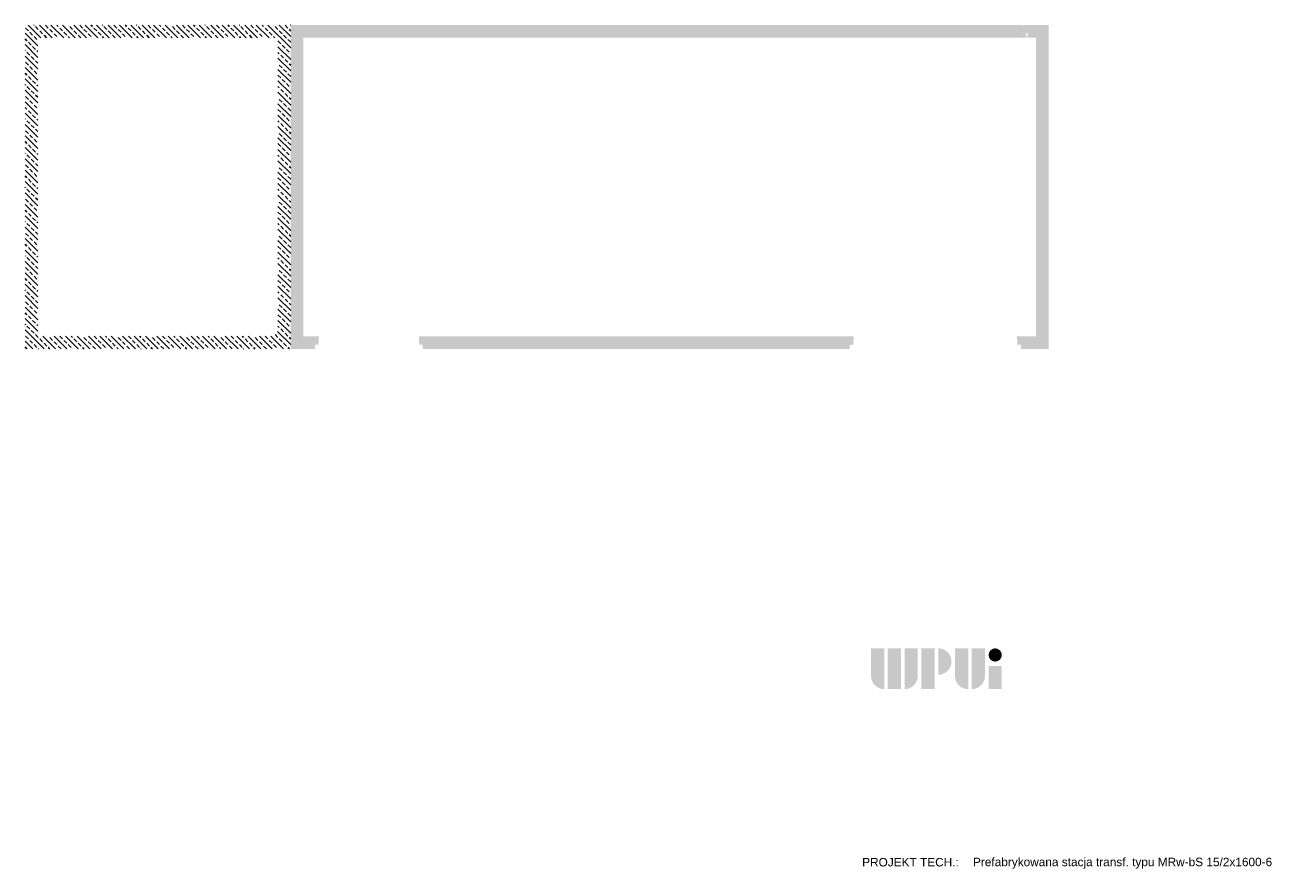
# Model space of a CAD drawing. Header units: millimetres. Extents: x 11359 to 209982, y 9392 to 44475.
# Tile 2 of 32: x 46787 to 58595, y 9392 to 17364. Entities that reach past the tile are written whole.
import ezdxf

# ---------------------------------------------------------------- set-up
doc = ezdxf.new("R2010")
doc.units = ezdxf.units.MM
doc.layers.add('Tabelka', color=7, linetype='Continuous')
doc.styles.add('Arial_2', font='arial.ttf', dxfattribs={"height": 0.2})
doc.styles.add('wpisywanie', font='arial.ttf')

msp = doc.modelspace()

# ---------------------------------------------------------------- hatches: boundary and pattern name
h = msp.add_hatch()
h.set_pattern_fill('ANSI33', color=256, scale=11.99999999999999, style=0)
h.set_pattern_definition([(135, (68303.78856814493, 11826.32767820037), (53.8815367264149, 53.88153672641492), []), (135, (68249.90703150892, 11826.32767820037), (53.8815367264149, 53.88153672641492), [38.09999999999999, -19.04999999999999])])
h.paths.add_polyline_path([(49296.92360729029, 17364.48129377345), (46786.92360729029, 17364.48129377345), (46786.92360729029, 14304.48129377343), (49296.92360729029, 14304.48129377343), (49296.92360729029, 16964.48129377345)])
h.paths.add_polyline_path([(46906.92360729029, 17244.48129377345), (49176.92360729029, 17244.48129377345), (49176.92360729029, 16794.48129377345), (49176.92360729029, 14474.48129377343), (49126.92360729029, 14424.48129377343), (46956.92360729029, 14424.48129377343), (46907.18059035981, 14424.12537188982), (46906.92360729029, 16794.48129377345), (46906.92360729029, 16844.48129377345)], flags=16)
h = msp.add_hatch()
h.set_pattern_fill('ANSI33', color=256, scale=10, style=0)
h.set_pattern_definition([(45, (41913.24620378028, -24610.59769120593), (-44.90128060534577, 44.90128060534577), []), (45, (41958.14748431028, -24610.59769120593), (-44.90128060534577, 44.90128060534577), [31.75, -15.875])])
h.paths.add_polyline_path([(49560.44217338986, 14344.48129377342), (49563.44217338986, 14424.48129377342), (49416.92360729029, 14424.48129377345), (49416.92360729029, 15544.48129377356), (49416.92360729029, 15834.48129377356), (49416.92360729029, 16124.48129377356), (49416.92360729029, 17244.48129377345), (56254.96315224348, 17244.48129377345), (56258.46315224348, 17284.48129377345), (56209.42360729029, 17284.48129377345), (56212.41914860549, 17364.48129377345), (49296.92360729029, 17364.48129377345), (49296.92360729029, 14304.48129377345), (49525.94217338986, 14304.48129377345), (49529.44217338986, 14344.48129377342)])
h.paths.add_polyline_path([(54611.42806597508, 14344.48129377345), (54616.22806597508, 14424.48129377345), (50508.43325602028, 14424.48129377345), (50511.43325602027, 14344.48129377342), (50542.43325602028, 14344.48129377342), (50545.93325602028, 14304.48129377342), (54576.92806597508, 14304.48129377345), (54580.42806597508, 14344.48129377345)])
h.paths.add_polyline_path([(56193.41914860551, 14344.48129377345), (56196.91914860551, 14304.48129377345), (56456.92360729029, 14304.48129377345), (56456.92360729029, 17364.48129377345), (56209.42360729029, 17364.48129377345), (56212.41914860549, 17284.48129377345), (56243.41914860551, 17284.48129377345), (56246.91914860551, 17244.48129377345), (56336.92360729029, 17244.48129377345), (56336.92360729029, 14424.48129377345), (56157.6191486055, 14424.48129377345), (56162.41914860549, 14344.48129377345)])
at = {"layer": 'Tabelka', "lineweight": 25}
h = msp.add_hatch(color=92, dxfattribs=at)
edge = h.paths.add_edge_path()
edge.add_line((54778.72126963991, 11476.52865428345), (54903.26702898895, 11476.52865428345))
edge.add_line((54903.26702898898, 11476.52865428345), (54903.26702898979, 11091.56903447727))
edge.add_arc((54903.26702898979, 11216.11479382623), 124.5457593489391, 180.0000000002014, 270, ccw=False)
edge.add_line((54778.72126964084, 11216.11479382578), (54778.72126963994, 11476.52865428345))
h.paths.add_polyline_path([(55061.77981361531, 11091.56903447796), (54937.23405426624, 11091.56903447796), (54937.23405426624, 11476.52865428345), (55061.77981361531, 11476.52865428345)])
edge = h.paths.add_edge_path()
edge.add_line((55095.74683889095, 11476.52865428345), (55220.29259824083, 11476.52865428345))
edge.add_line((55220.29259824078, 11476.52865428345), (55220.29259824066, 11216.11479382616))
edge.add_arc((55095.74683889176, 11216.11479382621), 124.5457593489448, 269.9999999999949, 359.99999999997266, ccw=False)
edge.add_line((55095.7468388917, 11091.56903447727), (55095.74683889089, 11476.52865428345))
h.paths.add_polyline_path([(55255.44319810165, 11091.56903447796), (55255.44319810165, 11476.52865428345), (55379.98895745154, 11476.52865428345), (55379.98895745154, 11091.56903447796)])
edge = h.paths.add_edge_path()
edge.add_line((55413.95598272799, 11227.43713558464), (55413.95598272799, 11476.52865428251))
edge.add_arc((55413.95598272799, 11351.98289493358), 124.5457593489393, -89.99999999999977, 90.00000000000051, ccw=False)
edge = h.paths.add_edge_path()
edge.add_line((55572.46876735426, 11476.60975551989), (55697.01452670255, 11476.60975551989))
edge.add_line((55697.01452670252, 11476.60975551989), (55697.01452670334, 11091.65013571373))
edge.add_arc((55697.01452670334, 11216.19589506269), 124.5457593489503, 180.0000000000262, 269.99999999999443, ccw=False)
edge.add_line((55572.46876735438, 11216.19589506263), (55572.46876735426, 11476.60975551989))
edge = h.paths.add_edge_path()
edge.add_line((55730.98155197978, 11476.60975551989), (55855.52731132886, 11476.60975551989))
edge.add_line((55855.52731132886, 11476.60975551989), (55855.52731132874, 11216.19589506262))
edge.add_arc((55730.98155197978, 11216.19589506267), 124.5457593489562, 270, 359.9999999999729, ccw=False)
edge.add_line((55730.98155197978, 11091.65013571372), (55730.98155197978, 11476.60975551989))
h.paths.add_polyline_path([(55889.49433660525, 11309.83741629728), (56014.04009595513, 11309.83741629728), (56014.04009595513, 11091.56903447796), (55889.49433660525, 11091.56903447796)])
h = msp.add_hatch(color=1, dxfattribs=at)
edge = h.paths.add_edge_path()
edge.add_arc((55951.76721628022, 11414.15365852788), 62.27287967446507, 224.9999999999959, 404.9999999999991)
edge.add_arc((55951.76721628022, 11414.15365852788), 62.27287967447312, 45.00000000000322, 224.9999999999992)

# ---------------------------------------------------------------- texts
at = {"layer": 'Tabelka', "color": 7, "linetype": 'Continuous', "lineweight": 9, "style": 'wpisywanie'}
msp.add_text('Prefabrykowana stacja transf. typu MRw-bS 15/2x1600-6 ', height=80, dxfattribs=at).set_placement((55742.41309099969, 9418.853970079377))
at = {"layer": 'Tabelka', "color": 7, "lineweight": 9, "insert": (54695.60278168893, 9496.754959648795), "char_height": 80, "width": 1709.19775, "attachment_point": 1, "style": 'Arial_2'}
msp.add_mtext('PROJEKT TECH.:', dxfattribs=at)

doc.saveas('drawing.dxf')
